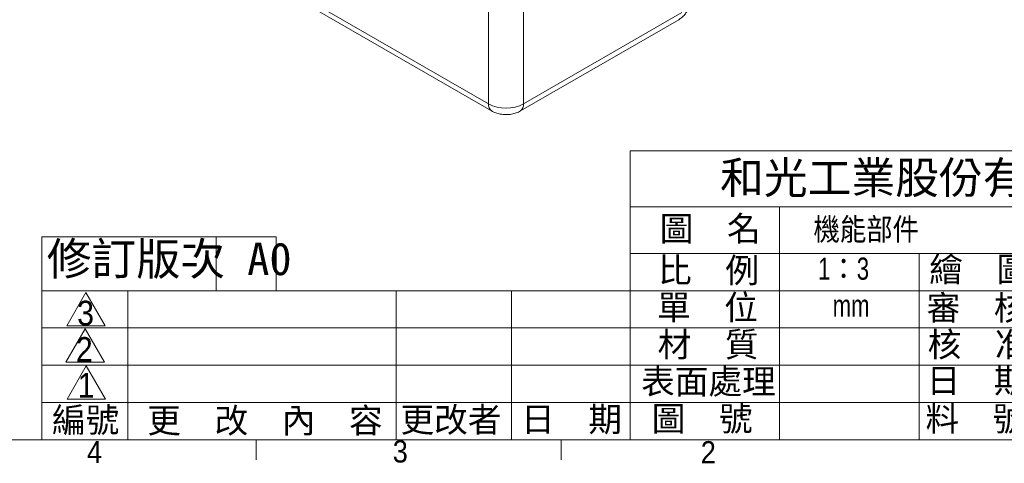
# Model space of a CAD drawing. Header units: millimetres. Extents: x 5 to 422, y 2 to 200.
# Tile 5 of 10: x 147 to 252, y 7 to 55. Entities that reach past the tile are written whole.
import ezdxf

# ---------------------------------------------------------------- set-up
doc = ezdxf.new("R2010")
doc.units = ezdxf.units.MM
doc.layers.add('FORMAT', color=7, linetype='Continuous')
doc.styles.add('SLDTEXTSTYLE0', font='GOTHIC.TTF', dxfattribs={"width": 0.913})
doc.styles.add('SLDTEXTSTYLE1', font='KAIU.TTF', dxfattribs={"bigfont": 'bigfont'})
doc.styles.add('SLDTEXTSTYLE2', font='KAIU.TTF', dxfattribs={"bigfont": 'bigfont'})
doc.styles.add('SLDTEXTSTYLE3', font='ARIALN.TTF', dxfattribs={"width": 0.87, "bigfont": 'bigfont'})
doc.styles.add('SLDTEXTSTYLE4', font='ARIALN.TTF', dxfattribs={"width": 0.87})

msp = doc.modelspace()

# ---------------------------------------------------------------- linework, layer by layer
at = {"color": 7, "linetype": 'Continuous', "lineweight": 15}
for p, q in [((196.809, 46.006), (196.809, 84.112)), ((200.58, 84.112), (200.58, 46.006)), ((177.01, 57.436), (196.809, 46.006)), ((177.355, 56.673), (197.154, 45.243)), ((200.235, 45.243), (217.206, 55.04)), ((200.58, 46.006), (217.551, 55.803))]:
    msp.add_line(p, q, dxfattribs=at)
at = {"color": 7, "linetype": 'Continuous', "lineweight": 0}
for p, q in [((212, 40.959), (212, 9.959)), ((212, 40.959), (270, 40.959)), ((212, 34.959), (270, 34.959)), ((228, 34.959), (228, 9.959)), ((148.929, 9.959), (148.929, 31.751)), ((174.06, 31.751), (148.929, 31.751)), ((167.616, 31.751), (167.616, 25.959)), ((174.06, 31.751), (174.06, 25.959)), ((212, 29.959), (270, 29.959)), ((243, 29.959), (243, 9.959)), ((270, 25.959), (148.929, 25.959)), ((153.658, 25.772), (151.596, 22.201)), ((153.658, 25.772), (155.719, 22.201)), ((158.135, 9.959), (158.135, 25.959)), ((186.918, 9.959), (186.918, 25.959)), ((199.269, 9.959), (199.269, 25.959)), ((151.596, 22.201), (155.719, 22.201)), ((148.929, 21.959), (270, 21.959)), ((153.579, 21.849), (151.518, 18.278)), ((153.579, 21.849), (155.641, 18.278)), ((148.929, 17.959), (270, 17.959)), ((151.518, 18.278), (155.641, 18.278)), ((153.698, 17.894), (151.636, 14.324)), ((153.698, 17.894), (155.759, 14.324)), ((148.929, 13.959), (270, 13.959)), ((151.636, 14.324), (155.759, 14.324)), ((270, 9.959), (8.38, 9.959)), ((171.893, 9.959), (171.893, 7.805)), ((204.595, 9.959), (204.595, 7.805))]:
    msp.add_line(p, q, dxfattribs=at)
at = {"color": 8, "linetype": 'Continuous', "lineweight": 15}
for centre, radius, start, end in [((197.625, 45.916), 0.821, 173.68397, 235.23925), ((199.787, 45.906), 0.8, 304.06879, 7.21829)]:
    msp.add_arc(centre, radius, start, end, dxfattribs=at)
at = {"color": 7, "linetype": 'Continuous', "lineweight": 15}
msp.add_arc((198.695, 49.646), 4.099, 242.60971, 297.39033, dxfattribs=at)
for points, knots in [([(217.206, 55.04), (217.317, 55.112), (217.557, 55.264), (217.862, 55.57), (218.112, 55.94), (218.268, 56.349), (218.34, 56.674), (218.325, 56.855), (218.322, 56.891)], [0, 0, 0, 0, 0.1753631, 0.3752606, 0.5695424, 0.7613185, 0.952278, 1, 1, 1, 1]), ([(197.154, 45.243), (197.263, 45.187), (197.516, 45.054), (197.959, 44.919), (198.474, 44.844), (199.013, 44.851), (199.537, 44.944), (199.946, 45.087), (200.164, 45.205), (200.235, 45.243)], [0, 0, 0, 0, 0.1160614, 0.2712244, 0.4314398, 0.5953507, 0.7646185, 0.9231751, 1, 1, 1, 1])]:
    msp.add_open_spline(points, degree=3, knots=knots, dxfattribs=at)

# ---------------------------------------------------------------- texts
at = {"color": 7, "linetype": 'Continuous', "lineweight": 0, "attachment_point": 1}
for s, insert, char_height, style in [('\\M+19861\\M+18CF5\\M+18D48\\M+18BC6\\M+18CD2份\\M+1974C\\M+18CC0\\M+18CF6\\M+18E69', (221.649, 39.802), 3.43958, 'SLDTEXTSTYLE1'), ('\\M+19AA4  \\M+196BC', (215.174, 33.943), 2.64583, 'SLDTEXTSTYLE2'), ('\\M+18F43\\M+192F9\\M+194C5\\M+18E9F A0', (149.47, 31.13), 3.5, 'SLDTEXTSTYLE2'), ('\\M+194E4  \\M+197E1', (214.998, 29.478), 2.64583, 'SLDTEXTSTYLE2'), ('1\\M+181463', (232.153, 29.516), 2.3813, 'SLDTEXTSTYLE3'), ('\\M+1E389  \\M+19AA4', (244.059, 29.581), 2.64583, 'SLDTEXTSTYLE2'), ('\\M+19A64  \\M+188CA', (214.884, 25.496), 2.64583, 'SLDTEXTSTYLE2'), ('\\M+19052  \\M+18A6A  ', (243.782, 25.448), 2.64583, 'SLDTEXTSTYLE2'), ('3', (152.723, 24.883), 2.646, 'SLDTEXTSTYLE0'), ('mm', (233.714, 25.538), 2.3813, 'SLDTEXTSTYLE4'), ('\\M+18DDE  \\M+18EBF', (214.948, 21.514), 2.64583, 'SLDTEXTSTYLE2'), ('\\M+18A6A  \\M+18F79  ', (243.896, 21.514), 2.64583, 'SLDTEXTSTYLE2'), ('2', (152.59, 20.978), 2.646, 'SLDTEXTSTYLE0'), ('1', (152.776, 17.125), 2.646, 'SLDTEXTSTYLE0'), ('\\M+1955C\\M+196CA\\M+1997C\\M+1979D', (213.177, 17.532), 2.64583, 'SLDTEXTSTYLE2'), ('\\M+193FA  \\M+18AFA', (243.782, 17.646), 2.64583, 'SLDTEXTSTYLE2'), ('\\M+19AA4  \\M+1E56A', (214.315, 13.55), 2.64583, 'SLDTEXTSTYLE2'), ('\\M+197BF  \\M+1E56A', (243.668, 13.55), 2.64583, 'SLDTEXTSTYLE2'), ('\\M+195D2\\M+1E56A', (150.019, 13.403), 2.64583, 'SLDTEXTSTYLE2'), ('\\M+18D58  \\M+189FC  內  \\M+19765', (160.236, 13.353), 2.64583, 'SLDTEXTSTYLE2'), ('\\M+18D58\\M+189FC\\M+18ED2', (187.378, 13.436), 2.64583, 'SLDTEXTSTYLE2'), ('\\M+193FA  \\M+18AFA', (200.311, 13.486), 2.64583, 'SLDTEXTSTYLE2'), ('4', (153.769, 9.836), 2.381, 'SLDTEXTSTYLE0'), ('3', (186.553, 9.901), 2.381, 'SLDTEXTSTYLE0'), ('2', (219.576, 9.816), 2.381, 'SLDTEXTSTYLE0')]:
    msp.add_mtext(s, dxfattribs=dict(at, insert=insert, char_height=char_height, style=style))
at = {"layer": 'FORMAT', "insert": (231.661, 33.739), "char_height": 2.38125, "attachment_point": 1, "style": 'SLDTEXTSTYLE3'}
msp.add_mtext('\\M+18B40\\M+1945C\\M+19594\\M+18C8F', dxfattribs=at)

doc.saveas('drawing.dxf')
